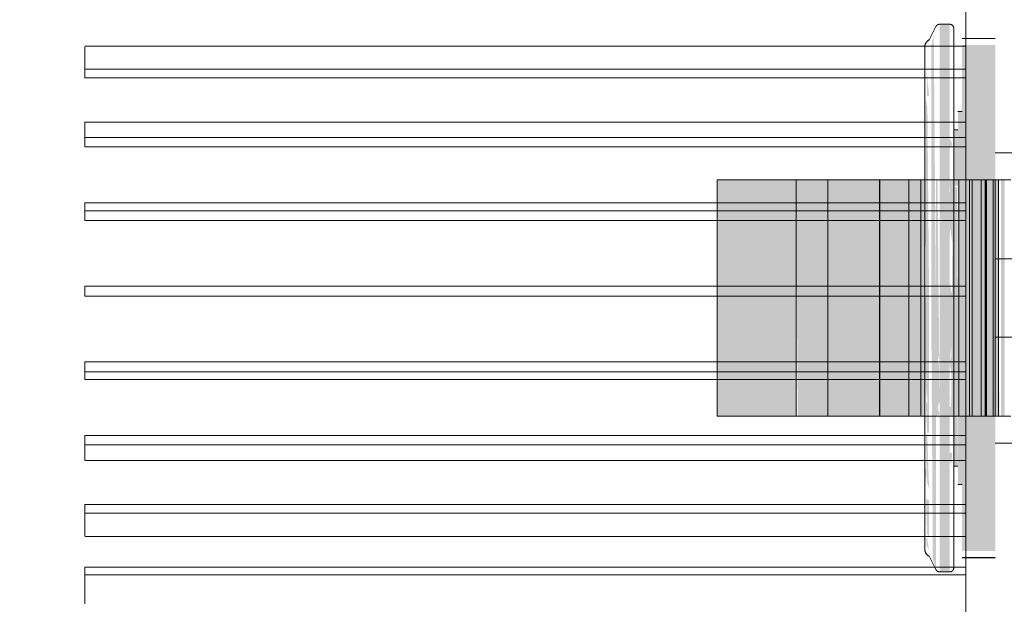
# Model space of a CAD drawing. Header units: metres. Extents: x -54598 to 1827199, y -329446 to -256744.
# Tile 107 of 256: x 27542 to 28016, y -269797 to -269515. Entities that reach past the tile are written whole.
import ezdxf
from ezdxf import colors
from ezdxf.entities.mleader import LeaderData, LeaderLine
from ezdxf.math import Vec2, Vec3

# ---------------------------------------------------------------- set-up
doc = ezdxf.new("R2010")
doc.units = ezdxf.units.M
for name, color, linetype, lineweight in [('M-EQPM', 7, 'Continuous', 20), ('P-PIPE', 7, 'Continuous', 20), ('ТС_труБы', 5, 'Continuous', 60)]:
    doc.layers.add(name, color=color, linetype=linetype, lineweight=lineweight)
doc.styles.add('ISO_1.0', font='isocpeur.ttf')

# ---------------------------------------------------------------- blocks, each defined once
blk = doc.blocks.new('Tecofi_VPI4448-02_Затвор дисковый поворотный с ручкой - Затвор дисковый поворотный_VPI 4448-02-669455-В_Этаж 01_Сводный')
at = {"layer": 'P-PIPE', "color": 1}
for p, q in [((-944.36, 27833.6), (-946.77, 27833.6)), ((-947.65, 27833.05), (-948.81, 27830.81)), ((-948.81, 27830.81), (-949.31, 27829.84)), ((-933.36, 27830.18), (-941.36, 27830.18)), ((-941.36, 27812.53), (-942.36, 27812.53)), ((-942.36, 27808.14), (-943.36, 27808.14)), ((-923.36, 27802.58), (-933.36, 27802.58)), ((-1000.36, 27796.08), (-981.36, 27796.08)), ((-997.36, 27796.08), (-1000.36, 27796.08)), ((-1000.36, 27739.08), (-1000.36, 27796.08)), ((-981.36, 27796.08), (-982.36, 27796.08)), ((-981.36, 27796.08), (-981.36, 27739.08)), ((-981.36, 27796.08), (-978.51, 27796.08)), ((-973.72, 27796.08), (-981.36, 27796.08)), ((-981.36, 27739.08), (-981.36, 27796.08)), ((-978.51, 27796.08), (-955.1, 27796.08)), ((-973.72, 27739.08), (-973.72, 27796.08)), ((-962.96, 27796.08), (-964.19, 27796.08)), ((-961.26, 27796.08), (-961.17, 27796.08)), ((-961.26, 27739.08), (-961.26, 27796.08)), ((-961.24, 27739.08), (-961.24, 27796.08)), ((-961.17, 27796.08), (-951.28, 27796.08)), ((-961.17, 27739.08), (-961.17, 27796.08)), ((-955.1, 27796.08), (-950.36, 27796.08)), ((-954.2, 27739.08), (-954.2, 27796.08)), ((-951.28, 27796.08), (-939.61, 27796.08)), ((-951.28, 27739.08), (-951.28, 27796.08)), ((-950.36, 27739.08), (-950.36, 27796.08)), ((-950.36, 27796.08), (-933.36, 27796.08)), ((-950.36, 27739.08), (-950.36, 27796.08)), ((-942.15, 27796.08), (-942.15, 27739.08)), ((-939.61, 27796.08), (-939.86, 27796.08)), ((-939.86, 27796.08), (-937.95, 27796.08)), ((-939.6, 27739.08), (-939.6, 27796.08)), ((-938.97, 27796.08), (-938.97, 27739.08)), ((-937.95, 27796.08), (-937.5, 27796.08)), ((-937.5, 27796.08), (-936.76, 27796.08)), ((-934.97, 27796.08), (-937.15, 27796.08)), ((-936.76, 27796.08), (-936.97, 27796.08)), ((-936.97, 27796.08), (-935.17, 27796.08)), ((-936.75, 27739.08), (-936.75, 27796.08)), ((-935.49, 27796.08), (-936.17, 27796.08)), ((-935.79, 27796.08), (-935.79, 27739.08)), ((-935.55, 27796.08), (-935.49, 27796.08)), ((-935.55, 27739.08), (-935.55, 27796.08)), ((-935.49, 27739.08), (-935.49, 27796.08)), ((-935.17, 27796.08), (-934.76, 27796.08)), ((-934.76, 27796.08), (-933.91, 27796.08)), ((-933.91, 27796.08), (-934.09, 27796.08)), ((-934.09, 27796.08), (-932.39, 27796.08)), ((-933.9, 27739.08), (-933.9, 27796.08)), ((-933.36, 27739.08), (-933.36, 27796.08)), ((-932.61, 27796.08), (-932.61, 27739.08)), ((-932.39, 27796.08), (-932.02, 27796.08)), ((-932.02, 27796.08), (-931.05, 27796.08)), ((-931.05, 27796.08), (-931.2, 27796.08)), ((-931.2, 27796.08), (-929.62, 27796.08)), ((-818.95, 27777.03), (-933.36, 27777.03)), ((-949.31, 27767.58), (-949.31, 27767.58)), ((-949.31, 27767.58), (-949.31, 27767.58)), ((-943.36, 27767.58), (-943.36, 27767.58)), ((-943.36, 27767.58), (-943.36, 27767.58)), ((-942.36, 27767.58), (-942.36, 27767.58)), ((-942.36, 27767.58), (-942.36, 27767.58)), ((-942.36, 27767.58), (-942.36, 27767.58)), ((-942.36, 27767.58), (-942.36, 27767.58)), ((-941.36, 27767.58), (-941.36, 27767.58)), ((-941.36, 27767.58), (-941.36, 27767.58)), ((-941.36, 27767.58), (-941.36, 27767.58)), ((-941.36, 27767.58), (-941.36, 27767.58)), ((-933.36, 27767.58), (-933.36, 27767.58)), ((-933.36, 27767.58), (-933.36, 27767.58)), ((-933.36, 27767.58), (-933.36, 27767.58)), ((-933.36, 27767.58), (-933.36, 27767.58)), ((-933.36, 27767.58), (-933.36, 27767.58)), ((-933.36, 27767.58), (-933.36, 27767.58)), ((-933.36, 27758.13), (-818.95, 27758.13)), ((-1000.36, 27739.08), (-997.36, 27739.08)), ((-981.36, 27739.08), (-1000.36, 27739.08)), ((-982.36, 27739.08), (-981.36, 27739.08)), ((-981.36, 27739.08), (-973.72, 27739.08)), ((-978.51, 27739.08), (-981.36, 27739.08)), ((-955.1, 27739.08), (-978.51, 27739.08)), ((-964.19, 27739.08), (-962.96, 27739.08)), ((-961.17, 27739.08), (-961.26, 27739.08)), ((-951.28, 27739.08), (-961.17, 27739.08)), ((-950.36, 27739.08), (-955.1, 27739.08)), ((-939.61, 27739.08), (-951.28, 27739.08)), ((-933.36, 27739.08), (-950.36, 27739.08)), ((-937.95, 27739.08), (-939.86, 27739.08)), ((-939.86, 27739.08), (-939.61, 27739.08)), ((-937.5, 27739.08), (-937.95, 27739.08)), ((-936.76, 27739.08), (-937.5, 27739.08)), ((-937.15, 27739.08), (-934.97, 27739.08)), ((-935.17, 27739.08), (-936.97, 27739.08)), ((-936.97, 27739.08), (-936.76, 27739.08)), ((-936.17, 27739.08), (-935.49, 27739.08)), ((-935.49, 27739.08), (-935.55, 27739.08)), ((-934.76, 27739.08), (-935.17, 27739.08)), ((-933.91, 27739.08), (-934.76, 27739.08)), ((-932.39, 27739.08), (-934.09, 27739.08)), ((-934.09, 27739.08), (-933.91, 27739.08)), ((-932.02, 27739.08), (-932.39, 27739.08)), ((-931.05, 27739.08), (-932.02, 27739.08)), ((-929.62, 27739.08), (-931.2, 27739.08)), ((-931.2, 27739.08), (-931.05, 27739.08)), ((-933.36, 27732.58), (-923.36, 27732.58)), ((-943.36, 27727.02), (-942.36, 27727.02)), ((-942.36, 27722.63), (-941.36, 27722.63)), ((-949.31, 27705.32), (-948.81, 27704.35)), ((-948.81, 27704.35), (-947.65, 27702.1)), ((-941.36, 27704.98), (-933.36, 27704.98)), ((-946.77, 27701.56), (-944.36, 27701.56))]:
    blk.add_line(p, q, dxfattribs=at)
at = {"layer": 'P-PIPE', "color": 1, "flags": 128}
for points in [[(-947.65, 27833.05), (-947.64, 27833.09), (-947.62, 27833.12), (-947.59, 27833.16), (-947.57, 27833.19), (-947.55, 27833.22), (-947.52, 27833.25), (-947.49, 27833.28), (-947.47, 27833.31), (-947.44, 27833.34), (-947.41, 27833.36), (-947.38, 27833.39), (-947.34, 27833.41), (-947.31, 27833.44), (-947.28, 27833.46), (-947.24, 27833.48), (-947.21, 27833.49), (-947.17, 27833.51), (-947.13, 27833.53), (-947.09, 27833.54), (-947.06, 27833.55), (-947.02, 27833.56), (-946.98, 27833.57), (-946.94, 27833.58), (-946.9, 27833.59), (-946.86, 27833.59), (-946.82, 27833.6), (-946.78, 27833.6), (-946.77, 27833.6)], [(-944.36, 27833.6), (-944.32, 27833.6), (-944.28, 27833.59), (-944.24, 27833.59), (-944.2, 27833.58), (-944.16, 27833.58), (-944.12, 27833.57), (-944.08, 27833.56), (-944.04, 27833.55), (-944.01, 27833.53), (-943.97, 27833.52), (-943.93, 27833.5), (-943.9, 27833.48), (-943.86, 27833.46), (-943.83, 27833.44), (-943.79, 27833.42), (-943.76, 27833.4), (-943.73, 27833.37), (-943.7, 27833.35), (-943.67, 27833.32), (-943.64, 27833.29), (-943.61, 27833.26), (-943.59, 27833.23), (-943.56, 27833.2), (-943.54, 27833.17), (-943.52, 27833.14), (-943.5, 27833.1), (-943.48, 27833.07), (-943.46, 27833.03), (-943.44, 27833), (-943.43, 27832.96), (-943.41, 27832.92), (-943.4, 27832.88), (-943.39, 27832.84), (-943.38, 27832.81), (-943.37, 27832.77), (-943.37, 27832.73), (-943.36, 27832.69), (-943.36, 27832.65), (-943.36, 27832.61), (-943.36, 27832.6)], [(-943.36, 27767.58), (-943.36, 27770.18), (-943.36, 27772.77), (-943.36, 27775.36), (-943.36, 27777.94), (-943.36, 27780.5), (-943.36, 27783.03), (-943.36, 27785.55), (-943.36, 27788.03), (-943.36, 27790.48), (-943.36, 27792.9), (-943.36, 27795.27), (-943.36, 27797.6), (-943.36, 27799.88), (-943.36, 27802.12), (-943.36, 27804.29), (-943.36, 27806.41), (-943.36, 27808.46), (-943.36, 27810.45), (-943.36, 27812.37), (-943.36, 27814.22), (-943.36, 27815.99), (-943.36, 27817.69), (-943.36, 27819.31), (-943.36, 27820.84), (-943.36, 27822.29), (-943.36, 27823.65), (-943.36, 27824.92), (-943.36, 27826.1), (-943.36, 27827.19), (-943.36, 27828.18), (-943.36, 27829.07), (-943.36, 27829.87), (-943.36, 27830.56), (-943.36, 27831.16), (-943.36, 27831.65), (-943.36, 27832.04), (-943.36, 27832.33), (-943.36, 27832.51), (-943.36, 27832.59), (-943.36, 27832.6)], [(-943.36, 27832.6), (-943.36, 27832.54), (-943.36, 27832.39), (-943.36, 27832.13), (-943.36, 27831.77), (-943.36, 27831.3), (-943.36, 27830.73), (-943.36, 27830.06), (-943.36, 27829.3), (-943.36, 27828.43), (-943.36, 27827.46), (-943.36, 27826.4), (-943.36, 27825.25), (-943.36, 27824), (-943.36, 27822.67), (-943.36, 27821.24), (-943.36, 27819.73), (-943.36, 27818.13), (-943.36, 27816.46), (-943.36, 27814.71), (-943.36, 27812.88), (-943.36, 27810.98), (-943.36, 27809), (-943.36, 27806.97), (-943.36, 27804.87), (-943.36, 27802.71), (-943.36, 27800.49), (-943.36, 27798.22), (-943.36, 27795.91), (-943.36, 27793.54), (-943.36, 27791.14), (-943.36, 27788.7), (-943.36, 27786.22), (-943.36, 27783.71), (-943.36, 27781.18), (-943.36, 27778.63), (-943.36, 27776.06), (-943.36, 27773.47), (-943.36, 27770.88), (-943.36, 27768.28), (-943.36, 27767.58)], [(-950.36, 27828.08), (-950.36, 27828.16), (-950.35, 27828.24), (-950.34, 27828.32), (-950.33, 27828.4), (-950.32, 27828.48), (-950.3, 27828.55), (-950.28, 27828.63), (-950.26, 27828.71), (-950.23, 27828.78), (-950.2, 27828.86), (-950.17, 27828.93), (-950.13, 27829), (-950.09, 27829.07), (-950.05, 27829.14), (-950.01, 27829.21), (-949.96, 27829.27), (-949.91, 27829.34), (-949.86, 27829.4), (-949.81, 27829.46), (-949.75, 27829.51), (-949.69, 27829.57), (-949.63, 27829.62), (-949.57, 27829.67), (-949.5, 27829.72), (-949.44, 27829.76), (-949.37, 27829.8), (-949.31, 27829.84)], [(-950.36, 27767.58), (-950.36, 27770), (-950.36, 27772.41), (-950.36, 27774.82), (-950.36, 27777.22), (-950.36, 27779.6), (-950.36, 27781.96), (-950.36, 27784.3), (-950.36, 27786.61), (-950.36, 27788.89), (-950.36, 27791.14), (-950.36, 27793.35), (-950.36, 27795.52), (-950.36, 27797.64), (-950.36, 27799.72), (-950.36, 27801.74), (-950.36, 27803.71), (-950.36, 27805.62), (-950.36, 27807.47), (-950.36, 27809.26), (-950.36, 27810.98), (-950.36, 27812.63), (-950.36, 27814.21), (-950.36, 27815.71), (-950.36, 27817.14), (-950.36, 27818.49), (-950.36, 27819.75), (-950.36, 27820.94), (-950.36, 27822.03), (-950.36, 27823.05), (-950.36, 27823.97), (-950.36, 27824.8), (-950.36, 27825.54), (-950.36, 27826.19), (-950.36, 27826.74), (-950.36, 27827.2), (-950.36, 27827.56), (-950.36, 27827.83), (-950.36, 27828), (-950.36, 27828.07), (-950.36, 27828.08)], [(-950.36, 27828.08), (-950.36, 27828.03), (-950.36, 27827.88), (-950.36, 27827.64), (-950.36, 27827.31), (-950.36, 27826.87), (-950.36, 27826.34), (-950.36, 27825.72), (-950.36, 27825.01), (-950.36, 27824.2), (-950.36, 27823.3), (-950.36, 27822.32), (-950.36, 27821.24), (-950.36, 27820.08), (-950.36, 27818.84), (-950.36, 27817.51), (-950.36, 27816.11), (-950.36, 27814.62), (-950.36, 27813.06), (-950.36, 27811.43), (-950.36, 27809.73), (-950.36, 27807.96), (-950.36, 27806.13), (-950.36, 27804.23), (-950.36, 27802.28), (-950.36, 27800.27), (-950.36, 27798.2), (-950.36, 27796.09), (-950.36, 27793.94), (-950.36, 27791.74), (-950.36, 27789.5), (-950.36, 27787.23), (-950.36, 27784.92), (-950.36, 27782.59), (-950.36, 27780.24), (-950.36, 27777.86), (-950.36, 27775.47), (-950.36, 27773.06), (-950.36, 27770.65), (-950.36, 27768.23), (-950.36, 27767.58)], [(-950.36, 27767.58), (-950.36, 27765.16), (-950.36, 27762.74), (-950.36, 27760.34), (-950.36, 27757.94), (-950.36, 27755.56), (-950.36, 27753.2), (-950.36, 27750.86), (-950.36, 27748.55), (-950.36, 27746.27), (-950.36, 27744.02), (-950.36, 27741.81), (-950.36, 27739.64), (-950.36, 27737.52), (-950.36, 27735.44), (-950.36, 27733.42), (-950.36, 27731.45), (-950.36, 27729.54), (-950.36, 27727.69), (-950.36, 27725.9), (-950.36, 27724.18), (-950.36, 27722.53), (-950.36, 27720.95), (-950.36, 27719.44), (-950.36, 27718.02), (-950.36, 27716.67), (-950.36, 27715.4), (-950.36, 27714.22), (-950.36, 27713.12), (-950.36, 27712.11), (-950.36, 27711.19), (-950.36, 27710.36), (-950.36, 27709.62), (-950.36, 27708.97), (-950.36, 27708.42), (-950.36, 27707.96), (-950.36, 27707.6), (-950.36, 27707.33), (-950.36, 27707.16), (-950.36, 27707.08), (-950.36, 27707.08)], [(-950.36, 27707.08), (-950.36, 27707.13), (-950.36, 27707.27), (-950.36, 27707.51), (-950.36, 27707.85), (-950.36, 27708.28), (-950.36, 27708.81), (-950.36, 27709.43), (-950.36, 27710.15), (-950.36, 27710.96), (-950.36, 27711.85), (-950.36, 27712.84), (-950.36, 27713.92), (-950.36, 27715.08), (-950.36, 27716.32), (-950.36, 27717.65), (-950.36, 27719.05), (-950.36, 27720.54), (-950.36, 27722.09), (-950.36, 27723.73), (-950.36, 27725.43), (-950.36, 27727.2), (-950.36, 27729.03), (-950.36, 27730.93), (-950.36, 27732.88), (-950.36, 27734.89), (-950.36, 27736.95), (-950.36, 27739.06), (-950.36, 27741.22), (-950.36, 27743.42), (-950.36, 27745.66), (-950.36, 27747.93), (-950.36, 27750.23), (-950.36, 27752.56), (-950.36, 27754.92), (-950.36, 27757.3), (-950.36, 27759.69), (-950.36, 27762.09), (-950.36, 27764.51), (-950.36, 27766.93), (-950.36, 27767.58)], [(-943.36, 27767.58), (-943.36, 27764.98), (-943.36, 27762.38), (-943.36, 27759.79), (-943.36, 27757.22), (-943.36, 27754.66), (-943.36, 27752.12), (-943.36, 27749.61), (-943.36, 27747.13), (-943.36, 27744.67), (-943.36, 27742.26), (-943.36, 27739.88), (-943.36, 27737.55), (-943.36, 27735.27), (-943.36, 27733.04), (-943.36, 27730.87), (-943.36, 27728.75), (-943.36, 27726.7), (-943.36, 27724.71), (-943.36, 27722.79), (-943.36, 27720.94), (-943.36, 27719.16), (-943.36, 27717.47), (-943.36, 27715.85), (-943.36, 27714.32), (-943.36, 27712.87), (-943.36, 27711.51), (-943.36, 27710.24), (-943.36, 27709.06), (-943.36, 27707.97), (-943.36, 27706.98), (-943.36, 27706.09), (-943.36, 27705.29), (-943.36, 27704.59), (-943.36, 27704), (-943.36, 27703.51), (-943.36, 27703.12), (-943.36, 27702.83), (-943.36, 27702.64), (-943.36, 27702.56), (-943.36, 27702.56)], [(-943.36, 27702.56), (-943.36, 27702.61), (-943.36, 27702.77), (-943.36, 27703.03), (-943.36, 27703.39), (-943.36, 27703.86), (-943.36, 27704.42), (-943.36, 27705.09), (-943.36, 27705.86), (-943.36, 27706.73), (-943.36, 27707.69), (-943.36, 27708.75), (-943.36, 27709.91), (-943.36, 27711.15), (-943.36, 27712.49), (-943.36, 27713.92), (-943.36, 27715.43), (-943.36, 27717.02), (-943.36, 27718.7), (-943.36, 27720.45), (-943.36, 27722.28), (-943.36, 27724.18), (-943.36, 27726.15), (-943.36, 27728.19), (-943.36, 27730.29), (-943.36, 27732.45), (-943.36, 27734.66), (-943.36, 27736.93), (-943.36, 27739.25), (-943.36, 27741.61), (-943.36, 27744.02), (-943.36, 27746.46), (-943.36, 27748.94), (-943.36, 27751.44), (-943.36, 27753.97), (-943.36, 27756.53), (-943.36, 27759.1), (-943.36, 27761.68), (-943.36, 27764.28), (-943.36, 27766.88), (-943.36, 27767.58)], [(-949.31, 27705.32), (-949.38, 27705.36), (-949.44, 27705.4), (-949.51, 27705.44), (-949.57, 27705.49), (-949.64, 27705.54), (-949.7, 27705.59), (-949.76, 27705.65), (-949.81, 27705.71), (-949.87, 27705.76), (-949.92, 27705.83), (-949.97, 27705.89), (-950.01, 27705.95), (-950.06, 27706.02), (-950.1, 27706.09), (-950.13, 27706.16), (-950.17, 27706.23), (-950.2, 27706.31), (-950.23, 27706.38), (-950.26, 27706.46), (-950.28, 27706.53), (-950.3, 27706.61), (-950.32, 27706.69), (-950.33, 27706.77), (-950.34, 27706.85), (-950.35, 27706.93), (-950.36, 27707.01), (-950.36, 27707.08)], [(-946.77, 27701.56), (-946.81, 27701.56), (-946.84, 27701.56), (-946.88, 27701.57), (-946.92, 27701.57), (-946.96, 27701.58), (-947, 27701.59), (-947.04, 27701.6), (-947.08, 27701.61), (-947.12, 27701.62), (-947.15, 27701.64), (-947.19, 27701.66), (-947.23, 27701.67), (-947.26, 27701.69), (-947.3, 27701.71), (-947.33, 27701.73), (-947.36, 27701.76), (-947.39, 27701.78), (-947.42, 27701.81), (-947.45, 27701.84), (-947.48, 27701.86), (-947.51, 27701.89), (-947.54, 27701.92), (-947.56, 27701.95), (-947.58, 27701.99), (-947.61, 27702.02), (-947.63, 27702.05), (-947.65, 27702.09), (-947.65, 27702.1)], [(-943.36, 27702.56), (-943.36, 27702.52), (-943.36, 27702.48), (-943.36, 27702.44), (-943.37, 27702.4), (-943.38, 27702.36), (-943.39, 27702.32), (-943.4, 27702.28), (-943.41, 27702.25), (-943.42, 27702.21), (-943.44, 27702.17), (-943.45, 27702.13), (-943.47, 27702.1), (-943.49, 27702.06), (-943.51, 27702.03), (-943.53, 27702), (-943.56, 27701.96), (-943.58, 27701.93), (-943.61, 27701.9), (-943.63, 27701.87), (-943.66, 27701.84), (-943.69, 27701.82), (-943.72, 27701.79), (-943.75, 27701.76), (-943.78, 27701.74), (-943.82, 27701.72), (-943.85, 27701.7), (-943.89, 27701.68), (-943.92, 27701.66), (-943.96, 27701.64), (-944, 27701.63), (-944.03, 27701.61), (-944.07, 27701.6), (-944.11, 27701.59), (-944.15, 27701.58), (-944.19, 27701.57), (-944.23, 27701.57), (-944.27, 27701.56), (-944.31, 27701.56), (-944.35, 27701.56), (-944.36, 27701.56)]]:
    blk.add_lwpolyline(points, dxfattribs=at)
blk = doc.blocks.new('ìáß_ß_Stratos_GIGA_Wilo - Stratos GIGA 100_3-33_22-669461-В_Этаж 01_Сводный')
at = {"layer": 'M-EQPM', "color": 1}
for p, q in [((-940.46, 27639.23), (-940.46, 27899.23)), ((-940.46, 27899.23), (-940.46, 27639.23)), ((-940.46, 27828.33), (-1152.77, 27828.33)), ((-940.46, 27828.33), (-1152.77, 27828.33)), ((-1152.77, 27826.09), (-1152.77, 27828.17)), ((-1152.77, 27822.77), (-1152.77, 27828.17)), ((-1152.77, 27828.17), (-1152.77, 27826.09)), ((-940.46, 27828.17), (-940.46, 27826.09)), ((-940.46, 27826.09), (-940.46, 27828.17)), ((-940.46, 27828.17), (-940.46, 27822.77)), ((-1152.77, 27820.69), (-1152.77, 27826.09)), ((-940.46, 27826.09), (-940.46, 27820.69)), ((-1152.77, 27822.77), (-940.46, 27822.77)), ((-1152.77, 27820.69), (-1152.77, 27822.77)), ((-1152.77, 27822.77), (-940.46, 27822.77)), ((-940.46, 27822.77), (-940.46, 27820.69)), ((-1152.77, 27820.69), (-940.46, 27820.69)), ((-1152.77, 27820.69), (-940.46, 27820.69)), ((-940.46, 27810.03), (-1152.77, 27810.03)), ((-940.46, 27810.03), (-1152.77, 27810.03)), ((-1152.77, 27807.71), (-1152.77, 27809.96)), ((-1152.77, 27806.27), (-1152.77, 27809.96)), ((-1152.77, 27809.96), (-1152.77, 27807.71)), ((-940.46, 27809.96), (-940.46, 27807.71)), ((-940.46, 27807.71), (-940.46, 27809.96)), ((-940.46, 27809.96), (-940.46, 27806.27)), ((-1152.77, 27804.01), (-1152.77, 27807.71)), ((-940.46, 27807.71), (-940.46, 27804.01)), ((-1152.77, 27806.27), (-940.46, 27806.27)), ((-1152.77, 27804.01), (-1152.77, 27806.27)), ((-1152.77, 27806.27), (-940.46, 27806.27)), ((-940.46, 27806.27), (-940.46, 27804.01)), ((-1152.77, 27804.01), (-940.46, 27804.01)), ((-1152.77, 27804.01), (-940.46, 27804.01)), ((-940.46, 27790.54), (-1152.77, 27790.54)), ((-940.46, 27790.54), (-1152.77, 27790.54)), ((-1152.77, 27788.16), (-1152.77, 27790.52)), ((-1152.77, 27788.64), (-1152.77, 27790.52)), ((-1152.77, 27790.52), (-1152.77, 27788.16)), ((-1152.77, 27788.64), (-940.46, 27788.64)), ((-1152.77, 27786.28), (-1152.77, 27788.64)), ((-1152.77, 27788.64), (-940.46, 27788.64)), ((-940.46, 27790.52), (-940.46, 27788.16)), ((-940.46, 27788.16), (-940.46, 27790.52)), ((-940.46, 27790.52), (-940.46, 27788.64)), ((-940.46, 27788.64), (-940.46, 27786.28)), ((-1152.77, 27786.28), (-1152.77, 27788.16)), ((-1152.77, 27786.28), (-940.46, 27786.28)), ((-1152.77, 27786.28), (-940.46, 27786.28)), ((-940.46, 27788.16), (-940.46, 27786.28)), ((-940.46, 27770.43), (-1152.77, 27770.43)), ((-1152.77, 27768.03), (-1152.77, 27770.43)), ((-1152.77, 27770.43), (-940.46, 27770.43)), ((-1152.77, 27768.03), (-1152.77, 27770.43)), ((-1152.77, 27770.43), (-1152.77, 27768.03)), ((-1152.77, 27770.43), (-940.46, 27770.43)), ((-1152.77, 27769.23), (-1152.77, 27769.23)), ((-1152.77, 27769.23), (-1152.77, 27769.23)), ((-1152.77, 27769.23), (-1152.77, 27769.23)), ((-1152.77, 27769.23), (-1152.77, 27769.23)), ((-940.46, 27770.43), (-940.46, 27768.03)), ((-940.46, 27768.03), (-940.46, 27770.43)), ((-940.46, 27770.43), (-940.46, 27768.03)), ((-940.46, 27769.23), (-940.46, 27769.23)), ((-940.46, 27769.23), (-940.46, 27769.23)), ((-1152.77, 27768.03), (-940.46, 27768.03)), ((-1152.77, 27768.03), (-940.46, 27768.03)), ((-1152.77, 27768.03), (-940.46, 27768.03)), ((-1152.77, 27750.3), (-1152.77, 27752.18)), ((-1152.77, 27752.18), (-940.46, 27752.18)), ((-1152.77, 27749.81), (-1152.77, 27752.18)), ((-1152.77, 27752.18), (-940.46, 27752.18)), ((-1152.77, 27747.94), (-1152.77, 27750.3)), ((-1152.77, 27750.3), (-1152.77, 27747.94)), ((-940.46, 27752.18), (-940.46, 27750.3)), ((-940.46, 27752.18), (-940.46, 27749.81)), ((-940.46, 27750.3), (-940.46, 27747.94)), ((-940.46, 27747.94), (-940.46, 27750.3)), ((-1152.77, 27749.81), (-940.46, 27749.81)), ((-1152.77, 27747.94), (-1152.77, 27749.81)), ((-1152.77, 27749.81), (-940.46, 27749.81)), ((-1152.77, 27747.92), (-940.46, 27747.92)), ((-1152.77, 27747.92), (-940.46, 27747.92)), ((-940.46, 27749.81), (-940.46, 27747.94)), ((-1152.77, 27730.75), (-1152.77, 27734.44)), ((-1152.77, 27734.44), (-940.46, 27734.44)), ((-1152.77, 27732.19), (-1152.77, 27734.44)), ((-1152.77, 27734.44), (-940.46, 27734.44)), ((-940.46, 27734.44), (-940.46, 27730.75)), ((-940.46, 27734.44), (-940.46, 27732.19)), ((-1152.77, 27732.19), (-940.46, 27732.19)), ((-1152.77, 27728.5), (-1152.77, 27732.19)), ((-1152.77, 27732.19), (-940.46, 27732.19)), ((-940.46, 27732.19), (-940.46, 27728.5)), ((-1152.77, 27728.5), (-1152.77, 27730.75)), ((-1152.77, 27730.75), (-1152.77, 27728.5)), ((-940.46, 27730.75), (-940.46, 27728.5)), ((-940.46, 27728.5), (-940.46, 27730.75)), ((-1152.77, 27728.42), (-940.46, 27728.42)), ((-1152.77, 27728.42), (-940.46, 27728.42)), ((-1152.77, 27712.37), (-1152.77, 27717.77)), ((-1152.77, 27717.77), (-940.46, 27717.77)), ((-1152.77, 27715.69), (-1152.77, 27717.77)), ((-1152.77, 27717.77), (-940.46, 27717.77)), ((-940.46, 27717.77), (-940.46, 27712.37)), ((-940.46, 27717.77), (-940.46, 27715.69)), ((-1152.77, 27715.69), (-940.46, 27715.69)), ((-1152.77, 27710.29), (-1152.77, 27715.69)), ((-1152.77, 27715.69), (-940.46, 27715.69)), ((-940.46, 27715.69), (-940.46, 27710.29)), ((-1152.77, 27710.29), (-1152.77, 27712.37)), ((-1152.77, 27712.37), (-1152.77, 27710.29)), ((-940.46, 27712.37), (-940.46, 27710.29)), ((-940.46, 27710.29), (-940.46, 27712.37)), ((-1152.77, 27710.13), (-940.46, 27710.13)), ((-1152.77, 27710.13), (-940.46, 27710.13)), ((-1152.77, 27695.71), (-1152.77, 27702.66)), ((-1152.77, 27702.66), (-940.46, 27702.66)), ((-1152.77, 27700.82), (-1152.77, 27702.66)), ((-1152.77, 27702.66), (-940.46, 27702.66)), ((-1152.77, 27700.82), (-940.46, 27700.82)), ((-1152.77, 27693.87), (-1152.77, 27700.82)), ((-1152.77, 27700.82), (-940.46, 27700.82)), ((-940.46, 27702.66), (-940.46, 27695.71)), ((-940.46, 27702.66), (-940.46, 27700.82)), ((-940.46, 27700.82), (-940.46, 27693.87)), ((-1152.77, 27693.87), (-1152.77, 27695.71)), ((-1152.77, 27695.71), (-1152.77, 27693.87)), ((-940.46, 27695.71), (-940.46, 27693.87)), ((-940.46, 27693.87), (-940.46, 27695.71))]:
    blk.add_line(p, q, dxfattribs=at)
blk = doc.blocks.new('Tecofi_VPI4448-02_Затвор дисковый поворотный с ручкой - Затвор дисковый поворотный_VPI 4448-02-V15-В_Этаж 01_Сводный')
at = {"layer": 'P-PIPE'}
for points in [[(-947.73, 26970.18), (-945.32, 26970.18), (-945.32, 27036.19), (-947.73, 27036.19), (-947.73, 26973.09)], [(-948.62, 26970.18), (-949.15, 27033.87), (-949.77, 27030.88), (-949.77, 26970.18)], [(-934.32, 26970.18), (-934.32, 27031.2), (-942.32, 27031.2), (-942.32, 26970.18)], [(-943.32, 26970.18), (-942.32, 26970.18), (-942.32, 27015.13), (-943.32, 27015.13), (-943.32, 26971.87)], [(-982.32, 26941.68), (-982.32, 26998.68), (-1001.32, 26998.68), (-1001.32, 26941.68)], [(-980.22, 26941.68), (-979.48, 26941.68), (-979.48, 26998.68), (-982.32, 26998.68), (-981.94, 26941.68), (-980.91, 26941.68)], [(-956.06, 26941.68), (-956.06, 26998.68), (-979.48, 26998.68), (-979.48, 26941.68)], [(-956.06, 26941.68), (-951.32, 26941.68), (-951.48, 26998.68), (-956.06, 26998.68), (-956.06, 26986.98)], [(-933.67, 26941.68), (-933.35, 26941.68), (-933.67, 26998.68), (-934.32, 26998.68), (-934.32, 26941.68)], [(-932.02, 26941.68), (-932.02, 26998.68), (-932.98, 26998.68), (-932.98, 26941.68)], [(-948.62, 26904.7), (-948.62, 26970.18), (-949.77, 26970.18), (-949.37, 26907.19)], [(-947.73, 26904.16), (-945.32, 26904.16), (-945.32, 26970.18), (-947.73, 26970.18), (-947.73, 26906.67)], [(-942.32, 26925.22), (-942.32, 26970.18), (-943.32, 26970.18), (-943.32, 26925.22)], [(-934.32, 26909.15), (-934.32, 26970.18), (-942.32, 26970.18), (-942.32, 26909.15)], [(-933.17, 26941.68), (-932.98, 26941.68), (-933.35, 26941.68)]]:
    blk.add_hatch(color=37, dxfattribs=at).paths.add_polyline_path(points)
h = blk.add_hatch(color=37, dxfattribs=at)
h.paths.add_polyline_path([(-950.27, 27018.85), (-950.84, 27024.97), (-950.75, 27018.92)])
h.paths.add_polyline_path([(-950.27, 26970.18), (-950.67, 27016.24), (-951.11, 27018.19), (-951.04, 26982.48), (-951.04, 26970.18)])
h = blk.add_hatch(color=37, dxfattribs=at)
h.paths.add_polyline_path([(-943.32, 26970.18), (-943.45, 26996.91), (-944.32, 26996.91), (-944.32, 26970.18)])
h.paths.add_polyline_path([(-943.32, 26998.68), (-943.32, 27010.74), (-944.32, 27010.42), (-944.21, 26998.68)])
h = blk.add_hatch(color=37, dxfattribs=at)
h.paths.add_polyline_path([(-945.32, 26985.77), (-944.94, 26987.18), (-944.87, 26996.88), (-945.32, 26995.44), (-945.32, 26986.98)])
h.paths.add_polyline_path([(-944.87, 26970.18), (-944.61, 26970.18), (-945.32, 26974.07), (-945.32, 26970.18)])
h.paths.add_polyline_path([(-945.32, 27006.15), (-944.67, 27007.26), (-945.32, 27008.83), (-945.32, 27007.26)])
h = blk.add_hatch(color=37, dxfattribs=at)
h.paths.add_polyline_path([(-947.73, 26954.39), (-948.22, 26954.52), (-947.95, 26956.46)])
h.paths.add_polyline_path([(-948.62, 26941.68), (-947.73, 26942.23), (-948.24, 26943.87), (-947.73, 26945.12), (-948.24, 26998.68), (-948.62, 26998.68), (-948.62, 26942.74)])
h.paths.add_polyline_path([(-951.32, 26941.68), (-951.2, 26941.68), (-951.32, 26942.74)])
h.paths.add_polyline_path([(-943.32, 26941.68), (-943.32, 26943.44), (-944.32, 26943.44), (-944.32, 26996.91), (-943.32, 26997.34), (-943.32, 26998.68), (-945.32, 26998.68), (-944.94, 26985.12), (-944.68, 26983.76), (-944.93, 26956.29), (-945.32, 26954.58), (-944.89, 26951.81), (-944.97, 26944.11), (-945.32, 26943.85), (-945.32, 26941.68)])
h.paths.add_polyline_path([(-951.04, 26982.48), (-950.96, 26993.67), (-951.03, 26998.68), (-951.32, 26998.68), (-951.15, 26982.81)])
h = blk.add_hatch(color=37, dxfattribs=at)
h.paths.add_polyline_path([(-950.27, 26912.48), (-950.27, 26921.5), (-951.03, 26921.68), (-950.75, 26913.32)])
h.paths.add_polyline_path([(-950.27, 26909.48), (-950.75, 26912.26), (-951.01, 26912.14), (-950.86, 26910.34)])
h.paths.add_polyline_path([(-950.93, 26928.76), (-951.24, 26929.62), (-951.06, 26924.71)])
h.paths.add_polyline_path([(-950.27, 26924.21), (-950.73, 26937.67), (-951.06, 26936.99), (-950.83, 26926.91), (-950.78, 26925.83)])
h.paths.add_polyline_path([(-950.73, 26937.67), (-950.27, 26937.75), (-950.27, 26970.18), (-951.32, 26970.18), (-951.06, 26945.57), (-950.89, 26940.09)])
h.paths.add_polyline_path([(-951.32, 26943.93), (-951.17, 26947.7), (-951.32, 26948.36)])
h.paths.add_polyline_path([(-950.71, 26944.57), (-951.06, 26945.57), (-950.78, 26948.36)])
h = blk.add_hatch(color=37, dxfattribs=at)
h.paths.add_polyline_path([(-944.95, 26929.67), (-944.69, 26932.88), (-945.32, 26932.88), (-945.32, 26931.53)])
h.paths.add_polyline_path([(-945.32, 26954.58), (-944.93, 26958.48), (-944.61, 26959.54), (-944.7, 26970.18), (-945.32, 26970.18), (-945.32, 26956.45)])
h = blk.add_hatch(color=37, dxfattribs=at)
h.paths.add_polyline_path([(-944.32, 26929.61), (-943.32, 26929.61), (-943.43, 26941.68), (-944.32, 26941.68), (-944.32, 26931.25)])
h.paths.add_polyline_path([(-944.19, 26943.44), (-943.32, 26943.44), (-943.32, 26970.18), (-944.32, 26970.18), (-944.32, 26943.44)])
at = {"layer": 'P-PIPE', "color": 1}
for p, q in [((-945.32, 27036.19), (-947.73, 27036.19)), ((-948.62, 27035.65), (-949.77, 27033.41)), ((-949.77, 27033.41), (-950.27, 27032.44)), ((-934.32, 27032.77), (-942.32, 27032.77)), ((-942.32, 27015.13), (-943.32, 27015.13)), ((-943.32, 27010.74), (-944.32, 27010.74)), ((-924.32, 27005.18), (-934.32, 27005.18)), ((-1001.32, 26998.68), (-982.32, 26998.68)), ((-998.32, 26998.68), (-1001.32, 26998.68)), ((-1001.32, 26941.68), (-1001.32, 26998.68)), ((-982.32, 26998.68), (-983.32, 26998.68)), ((-982.32, 26998.68), (-982.32, 26941.68)), ((-982.32, 26998.68), (-979.48, 26998.68)), ((-974.68, 26998.68), (-982.32, 26998.68)), ((-982.32, 26941.68), (-982.32, 26998.68)), ((-979.48, 26998.68), (-956.06, 26998.68)), ((-974.68, 26941.68), (-974.68, 26998.68)), ((-963.92, 26998.68), (-965.15, 26998.68)), ((-962.22, 26998.68), (-962.13, 26998.68)), ((-962.22, 26941.68), (-962.22, 26998.68)), ((-962.21, 26941.68), (-962.21, 26998.68)), ((-962.13, 26998.68), (-952.24, 26998.68)), ((-962.13, 26941.68), (-962.13, 26998.68)), ((-956.06, 26998.68), (-951.32, 26998.68)), ((-955.17, 26941.68), (-955.17, 26998.68)), ((-952.24, 26998.68), (-940.57, 26998.68)), ((-952.24, 26941.68), (-952.24, 26998.68)), ((-951.32, 26941.68), (-951.32, 26998.68)), ((-951.32, 26998.68), (-934.32, 26998.68)), ((-951.32, 26941.68), (-951.32, 26998.68)), ((-943.11, 26998.68), (-943.11, 26941.68)), ((-940.57, 26998.68), (-940.82, 26998.68)), ((-940.82, 26998.68), (-938.92, 26998.68)), ((-940.56, 26941.68), (-940.56, 26998.68)), ((-939.93, 26998.68), (-939.93, 26941.68)), ((-938.92, 26998.68), (-938.46, 26998.68)), ((-938.46, 26998.68), (-937.72, 26998.68)), ((-935.94, 26998.68), (-938.11, 26998.68)), ((-937.72, 26998.68), (-937.94, 26998.68)), ((-937.94, 26998.68), (-936.13, 26998.68)), ((-937.72, 26941.68), (-937.72, 26998.68)), ((-936.45, 26998.68), (-937.14, 26998.68)), ((-936.75, 26998.68), (-936.75, 26941.68)), ((-936.51, 26998.68), (-936.45, 26998.68)), ((-936.51, 26941.68), (-936.51, 26998.68)), ((-936.45, 26941.68), (-936.45, 26998.68)), ((-936.13, 26998.68), (-935.72, 26998.68)), ((-935.72, 26998.68), (-934.87, 26998.68)), ((-934.87, 26998.68), (-935.05, 26998.68)), ((-935.05, 26998.68), (-933.35, 26998.68)), ((-934.86, 26941.68), (-934.86, 26998.68)), ((-934.32, 26941.68), (-934.32, 26998.68)), ((-933.58, 26998.68), (-933.58, 26941.68)), ((-933.35, 26998.68), (-932.98, 26998.68)), ((-932.98, 26998.68), (-932.02, 26998.68)), ((-932.02, 26998.68), (-932.16, 26998.68)), ((-932.16, 26998.68), (-930.58, 26998.68)), ((-819.91, 26979.63), (-934.32, 26979.63)), ((-950.27, 26970.18), (-950.27, 26970.18)), ((-950.27, 26970.18), (-950.27, 26970.18)), ((-944.32, 26970.18), (-944.32, 26970.18)), ((-944.32, 26970.18), (-944.32, 26970.18)), ((-943.32, 26970.18), (-943.32, 26970.18)), ((-943.32, 26970.18), (-943.32, 26970.18)), ((-943.32, 26970.18), (-943.32, 26970.18)), ((-943.32, 26970.18), (-943.32, 26970.18)), ((-942.32, 26970.18), (-942.32, 26970.18)), ((-942.32, 26970.18), (-942.32, 26970.18)), ((-942.32, 26970.18), (-942.32, 26970.18)), ((-942.32, 26970.18), (-942.32, 26970.18)), ((-934.32, 26970.18), (-934.32, 26970.18)), ((-934.32, 26970.18), (-934.32, 26970.18)), ((-934.32, 26970.18), (-934.32, 26970.18)), ((-934.32, 26970.18), (-934.32, 26970.18)), ((-934.32, 26970.18), (-934.32, 26970.18)), ((-934.32, 26970.18), (-934.32, 26970.18)), ((-934.32, 26960.73), (-819.91, 26960.73)), ((-1001.32, 26941.68), (-998.32, 26941.68)), ((-982.32, 26941.68), (-1001.32, 26941.68)), ((-983.32, 26941.68), (-982.32, 26941.68)), ((-982.32, 26941.68), (-974.68, 26941.68)), ((-979.48, 26941.68), (-982.32, 26941.68)), ((-956.06, 26941.68), (-979.48, 26941.68)), ((-965.15, 26941.68), (-963.92, 26941.68)), ((-962.13, 26941.68), (-962.22, 26941.68)), ((-952.24, 26941.68), (-962.13, 26941.68)), ((-951.32, 26941.68), (-956.06, 26941.68)), ((-940.57, 26941.68), (-952.24, 26941.68)), ((-934.32, 26941.68), (-951.32, 26941.68)), ((-938.92, 26941.68), (-940.82, 26941.68)), ((-940.82, 26941.68), (-940.57, 26941.68)), ((-938.46, 26941.68), (-938.92, 26941.68)), ((-937.72, 26941.68), (-938.46, 26941.68)), ((-938.11, 26941.68), (-935.94, 26941.68)), ((-936.13, 26941.68), (-937.94, 26941.68)), ((-937.94, 26941.68), (-937.72, 26941.68)), ((-937.14, 26941.68), (-936.45, 26941.68)), ((-936.45, 26941.68), (-936.51, 26941.68)), ((-935.72, 26941.68), (-936.13, 26941.68)), ((-934.87, 26941.68), (-935.72, 26941.68)), ((-933.35, 26941.68), (-935.05, 26941.68)), ((-935.05, 26941.68), (-934.87, 26941.68)), ((-932.98, 26941.68), (-933.35, 26941.68)), ((-932.02, 26941.68), (-932.98, 26941.68)), ((-930.58, 26941.68), (-932.16, 26941.68)), ((-932.16, 26941.68), (-932.02, 26941.68)), ((-934.32, 26935.18), (-924.32, 26935.18)), ((-944.32, 26929.61), (-943.32, 26929.61)), ((-943.32, 26925.22), (-942.32, 26925.22)), ((-950.27, 26907.91), (-949.77, 26906.95)), ((-949.77, 26906.95), (-948.62, 26904.7)), ((-942.32, 26907.58), (-934.32, 26907.58)), ((-947.73, 26904.16), (-945.32, 26904.16))]:
    blk.add_line(p, q, dxfattribs=at)
at = {"layer": 'P-PIPE', "color": 1, "flags": 128}
for points in [[(-948.62, 27035.65), (-948.6, 27035.69), (-948.58, 27035.72), (-948.56, 27035.75), (-948.53, 27035.79), (-948.51, 27035.82), (-948.48, 27035.85), (-948.46, 27035.88), (-948.43, 27035.91), (-948.4, 27035.93), (-948.37, 27035.96), (-948.34, 27035.99), (-948.31, 27036.01), (-948.27, 27036.03), (-948.24, 27036.05), (-948.2, 27036.07), (-948.17, 27036.09), (-948.13, 27036.11), (-948.1, 27036.12), (-948.06, 27036.14), (-948.02, 27036.15), (-947.98, 27036.16), (-947.94, 27036.17), (-947.9, 27036.18), (-947.86, 27036.18), (-947.82, 27036.19), (-947.78, 27036.19), (-947.74, 27036.19), (-947.73, 27036.19)], [(-945.32, 27036.19), (-945.28, 27036.19), (-945.24, 27036.19), (-945.2, 27036.19), (-945.16, 27036.18), (-945.12, 27036.17), (-945.08, 27036.17), (-945.04, 27036.15), (-945.01, 27036.14), (-944.97, 27036.13), (-944.93, 27036.11), (-944.89, 27036.1), (-944.86, 27036.08), (-944.82, 27036.06), (-944.79, 27036.04), (-944.76, 27036.02), (-944.72, 27036), (-944.69, 27035.97), (-944.66, 27035.95), (-944.63, 27035.92), (-944.6, 27035.89), (-944.58, 27035.86), (-944.55, 27035.83), (-944.52, 27035.8), (-944.5, 27035.77), (-944.48, 27035.73), (-944.46, 27035.7), (-944.44, 27035.67), (-944.42, 27035.63), (-944.4, 27035.59), (-944.39, 27035.56), (-944.37, 27035.52), (-944.36, 27035.48), (-944.35, 27035.44), (-944.34, 27035.4), (-944.34, 27035.36), (-944.33, 27035.32), (-944.32, 27035.28), (-944.32, 27035.24), (-944.32, 27035.2), (-944.32, 27035.19)], [(-944.32, 26970.18), (-944.32, 26972.78), (-944.32, 26975.37), (-944.32, 26977.96), (-944.32, 26980.53), (-944.32, 26983.09), (-944.32, 26985.63), (-944.32, 26988.14), (-944.32, 26990.63), (-944.32, 26993.08), (-944.32, 26995.49), (-944.32, 26997.87), (-944.32, 27000.2), (-944.32, 27002.48), (-944.32, 27004.71), (-944.32, 27006.89), (-944.32, 27009), (-944.32, 27011.06), (-944.32, 27013.05), (-944.32, 27014.97), (-944.32, 27016.82), (-944.32, 27018.59), (-944.32, 27020.29), (-944.32, 27021.9), (-944.32, 27023.44), (-944.32, 27024.89), (-944.32, 27026.25), (-944.32, 27027.52), (-944.32, 27028.7), (-944.32, 27029.78), (-944.32, 27030.78), (-944.32, 27031.67), (-944.32, 27032.46), (-944.32, 27033.16), (-944.32, 27033.75), (-944.32, 27034.25), (-944.32, 27034.64), (-944.32, 27034.93), (-944.32, 27035.11), (-944.32, 27035.19), (-944.32, 27035.19)], [(-944.32, 27035.19), (-944.32, 27035.14), (-944.32, 27034.99), (-944.32, 27034.73), (-944.32, 27034.36), (-944.32, 27033.9), (-944.32, 27033.33), (-944.32, 27032.66), (-944.32, 27031.89), (-944.32, 27031.03), (-944.32, 27030.06), (-944.32, 27029), (-944.32, 27027.85), (-944.32, 27026.6), (-944.32, 27025.26), (-944.32, 27023.84), (-944.32, 27022.33), (-944.32, 27020.73), (-944.32, 27019.06), (-944.32, 27017.3), (-944.32, 27015.47), (-944.32, 27013.57), (-944.32, 27011.6), (-944.32, 27009.56), (-944.32, 27007.46), (-944.32, 27005.31), (-944.32, 27003.09), (-944.32, 27000.82), (-944.32, 26998.5), (-944.32, 26996.14), (-944.32, 26993.74), (-944.32, 26991.29), (-944.32, 26988.82), (-944.32, 26986.31), (-944.32, 26983.78), (-944.32, 26981.23), (-944.32, 26978.66), (-944.32, 26976.07), (-944.32, 26973.48), (-944.32, 26970.88), (-944.32, 26970.18)], [(-951.32, 27030.68), (-951.32, 27030.76), (-951.31, 27030.84), (-951.31, 27030.91), (-951.29, 27030.99), (-951.28, 27031.07), (-951.26, 27031.15), (-951.24, 27031.23), (-951.22, 27031.3), (-951.19, 27031.38), (-951.16, 27031.45), (-951.13, 27031.53), (-951.09, 27031.6), (-951.06, 27031.67), (-951.01, 27031.74), (-950.97, 27031.8), (-950.92, 27031.87), (-950.88, 27031.93), (-950.82, 27031.99), (-950.77, 27032.05), (-950.71, 27032.11), (-950.66, 27032.16), (-950.59, 27032.22), (-950.53, 27032.27), (-950.47, 27032.31), (-950.4, 27032.36), (-950.33, 27032.4), (-950.27, 27032.44)], [(-951.32, 26970.18), (-951.32, 26972.59), (-951.32, 26975.01), (-951.32, 26977.42), (-951.32, 26979.81), (-951.32, 26982.2), (-951.32, 26984.56), (-951.32, 26986.9), (-951.32, 26989.21), (-951.32, 26991.49), (-951.32, 26993.74), (-951.32, 26995.94), (-951.32, 26998.11), (-951.32, 27000.24), (-951.32, 27002.31), (-951.32, 27004.34), (-951.32, 27006.31), (-951.32, 27008.22), (-951.32, 27010.07), (-951.32, 27011.86), (-951.32, 27013.58), (-951.32, 27015.23), (-951.32, 27016.81), (-951.32, 27018.31), (-951.32, 27019.74), (-951.32, 27021.08), (-951.32, 27022.35), (-951.32, 27023.53), (-951.32, 27024.63), (-951.32, 27025.64), (-951.32, 27026.56), (-951.32, 27027.4), (-951.32, 27028.14), (-951.32, 27028.78), (-951.32, 27029.34), (-951.32, 27029.8), (-951.32, 27030.16), (-951.32, 27030.43), (-951.32, 27030.6), (-951.32, 27030.67), (-951.32, 27030.68)], [(-951.32, 27030.68), (-951.32, 27030.63), (-951.32, 27030.48), (-951.32, 27030.24), (-951.32, 27029.9), (-951.32, 27029.47), (-951.32, 27028.94), (-951.32, 27028.32), (-951.32, 27027.6), (-951.32, 27026.8), (-951.32, 27025.9), (-951.32, 27024.91), (-951.32, 27023.84), (-951.32, 27022.68), (-951.32, 27021.43), (-951.32, 27020.11), (-951.32, 27018.7), (-951.32, 27017.22), (-951.32, 27015.66), (-951.32, 27014.03), (-951.32, 27012.33), (-951.32, 27010.56), (-951.32, 27008.72), (-951.32, 27006.83), (-951.32, 27004.87), (-951.32, 27002.86), (-951.32, 27000.8), (-951.32, 26998.69), (-951.32, 26996.53), (-951.32, 26994.34), (-951.32, 26992.1), (-951.32, 26989.83), (-951.32, 26987.52), (-951.32, 26985.19), (-951.32, 26982.83), (-951.32, 26980.46), (-951.32, 26978.07), (-951.32, 26975.66), (-951.32, 26973.25), (-951.32, 26970.83), (-951.32, 26970.18)], [(-951.32, 26970.18), (-951.32, 26967.76), (-951.32, 26965.34), (-951.32, 26962.93), (-951.32, 26960.54), (-951.32, 26958.16), (-951.32, 26955.79), (-951.32, 26953.46), (-951.32, 26951.14), (-951.32, 26948.86), (-951.32, 26946.62), (-951.32, 26944.41), (-951.32, 26942.24), (-951.32, 26940.11), (-951.32, 26938.04), (-951.32, 26936.01), (-951.32, 26934.05), (-951.32, 26932.13), (-951.32, 26930.28), (-951.32, 26928.5), (-951.32, 26926.78), (-951.32, 26925.12), (-951.32, 26923.55), (-951.32, 26922.04), (-951.32, 26920.61), (-951.32, 26919.27), (-951.32, 26918), (-951.32, 26916.82), (-951.32, 26915.72), (-951.32, 26914.71), (-951.32, 26913.79), (-951.32, 26912.96), (-951.32, 26912.22), (-951.32, 26911.57), (-951.32, 26911.01), (-951.32, 26910.56), (-951.32, 26910.19), (-951.32, 26909.92), (-951.32, 26909.75), (-951.32, 26909.68), (-951.32, 26909.68)], [(-951.32, 26909.68), (-951.32, 26909.72), (-951.32, 26909.87), (-951.32, 26910.11), (-951.32, 26910.45), (-951.32, 26910.88), (-951.32, 26911.41), (-951.32, 26912.03), (-951.32, 26912.75), (-951.32, 26913.55), (-951.32, 26914.45), (-951.32, 26915.44), (-951.32, 26916.51), (-951.32, 26917.67), (-951.32, 26918.92), (-951.32, 26920.24), (-951.32, 26921.65), (-951.32, 26923.13), (-951.32, 26924.69), (-951.32, 26926.32), (-951.32, 26928.02), (-951.32, 26929.79), (-951.32, 26931.63), (-951.32, 26933.52), (-951.32, 26935.48), (-951.32, 26937.49), (-951.32, 26939.55), (-951.32, 26941.66), (-951.32, 26943.82), (-951.32, 26946.02), (-951.32, 26948.25), (-951.32, 26950.53), (-951.32, 26952.83), (-951.32, 26955.16), (-951.32, 26957.52), (-951.32, 26959.89), (-951.32, 26962.28), (-951.32, 26964.69), (-951.32, 26967.1), (-951.32, 26969.52), (-951.32, 26970.18)], [(-944.32, 26970.18), (-944.32, 26967.58), (-944.32, 26964.98), (-944.32, 26962.39), (-944.32, 26959.82), (-944.32, 26957.26), (-944.32, 26954.72), (-944.32, 26952.21), (-944.32, 26949.72), (-944.32, 26947.27), (-944.32, 26944.86), (-944.32, 26942.48), (-944.32, 26940.15), (-944.32, 26937.87), (-944.32, 26935.64), (-944.32, 26933.46), (-944.32, 26931.35), (-944.32, 26929.29), (-944.32, 26927.3), (-944.32, 26925.38), (-944.32, 26923.53), (-944.32, 26921.76), (-944.32, 26920.06), (-944.32, 26918.45), (-944.32, 26916.91), (-944.32, 26915.46), (-944.32, 26914.1), (-944.32, 26912.83), (-944.32, 26911.65), (-944.32, 26910.57), (-944.32, 26909.58), (-944.32, 26908.68), (-944.32, 26907.89), (-944.32, 26907.19), (-944.32, 26906.6), (-944.32, 26906.1), (-944.32, 26905.71), (-944.32, 26905.43), (-944.32, 26905.24), (-944.32, 26905.16), (-944.32, 26905.16)], [(-944.32, 26905.16), (-944.32, 26905.21), (-944.32, 26905.37), (-944.32, 26905.62), (-944.32, 26905.99), (-944.32, 26906.45), (-944.32, 26907.02), (-944.32, 26907.69), (-944.32, 26908.46), (-944.32, 26909.33), (-944.32, 26910.29), (-944.32, 26911.35), (-944.32, 26912.5), (-944.32, 26913.75), (-944.32, 26915.09), (-944.32, 26916.51), (-944.32, 26918.02), (-944.32, 26919.62), (-944.32, 26921.29), (-944.32, 26923.05), (-944.32, 26924.88), (-944.32, 26926.78), (-944.32, 26928.75), (-944.32, 26930.79), (-944.32, 26932.89), (-944.32, 26935.05), (-944.32, 26937.26), (-944.32, 26939.53), (-944.32, 26941.85), (-944.32, 26944.21), (-944.32, 26946.62), (-944.32, 26949.06), (-944.32, 26951.53), (-944.32, 26954.04), (-944.32, 26956.57), (-944.32, 26959.12), (-944.32, 26961.7), (-944.32, 26964.28), (-944.32, 26966.87), (-944.32, 26969.47), (-944.32, 26970.18)], [(-950.27, 26907.91), (-950.34, 26907.95), (-950.41, 26908), (-950.47, 26908.04), (-950.54, 26908.09), (-950.6, 26908.14), (-950.66, 26908.19), (-950.72, 26908.25), (-950.77, 26908.3), (-950.83, 26908.36), (-950.88, 26908.42), (-950.93, 26908.49), (-950.97, 26908.55), (-951.02, 26908.62), (-951.06, 26908.69), (-951.1, 26908.76), (-951.13, 26908.83), (-951.17, 26908.9), (-951.19, 26908.98), (-951.22, 26909.05), (-951.24, 26909.13), (-951.26, 26909.21), (-951.28, 26909.28), (-951.3, 26909.36), (-951.31, 26909.44), (-951.31, 26909.52), (-951.32, 26909.6), (-951.32, 26909.68)], [(-947.73, 26904.16), (-947.77, 26904.16), (-947.81, 26904.16), (-947.85, 26904.16), (-947.89, 26904.17), (-947.93, 26904.18), (-947.97, 26904.19), (-948, 26904.2), (-948.04, 26904.21), (-948.08, 26904.22), (-948.12, 26904.24), (-948.15, 26904.25), (-948.19, 26904.27), (-948.22, 26904.29), (-948.26, 26904.31), (-948.29, 26904.33), (-948.33, 26904.36), (-948.36, 26904.38), (-948.39, 26904.41), (-948.42, 26904.43), (-948.45, 26904.46), (-948.47, 26904.49), (-948.5, 26904.52), (-948.52, 26904.55), (-948.55, 26904.58), (-948.57, 26904.62), (-948.59, 26904.65), (-948.61, 26904.69), (-948.62, 26904.7)], [(-944.32, 26905.16), (-944.32, 26905.12), (-944.32, 26905.08), (-944.33, 26905.04), (-944.33, 26905), (-944.34, 26904.96), (-944.35, 26904.92), (-944.36, 26904.88), (-944.37, 26904.84), (-944.38, 26904.8), (-944.4, 26904.77), (-944.42, 26904.73), (-944.43, 26904.7), (-944.45, 26904.66), (-944.47, 26904.63), (-944.5, 26904.59), (-944.52, 26904.56), (-944.54, 26904.53), (-944.57, 26904.5), (-944.6, 26904.47), (-944.62, 26904.44), (-944.65, 26904.41), (-944.68, 26904.39), (-944.71, 26904.36), (-944.75, 26904.34), (-944.78, 26904.32), (-944.81, 26904.29), (-944.85, 26904.28), (-944.88, 26904.26), (-944.92, 26904.24), (-944.96, 26904.23), (-945, 26904.21), (-945.03, 26904.2), (-945.07, 26904.19), (-945.11, 26904.18), (-945.15, 26904.17), (-945.19, 26904.17), (-945.23, 26904.16), (-945.27, 26904.16), (-945.31, 26904.16), (-945.32, 26904.16)]]:
    blk.add_lwpolyline(points, dxfattribs=at)
blk = doc.blocks.new('fdsafdsf')
at = {"layer": 'M-EQPM', "color": 1}
blk.add_blockref('ìáß_ß_Stratos_GIGA_Wilo - Stratos GIGA 100_3-33_22-669461-В_Этаж 01_Сводный', (222981.7, 11428.73), dxfattribs=at)
at = {"layer": 'P-PIPE', "color": 1}
for name, p in [('Tecofi_VPI4448-02_Затвор дисковый поворотный с ручкой - Затвор дисковый поворотный_VPI 4448-02-669455-В_Этаж 01_Сводный', (222981.7, 11428.73)), ('Tecofi_VPI4448-02_Затвор дисковый поворотный с ручкой - Затвор дисковый поворотный_VPI 4448-02-V15-В_Этаж 01_Сводный', (222982.66, 12226.14))]:
    blk.add_blockref(name, p, dxfattribs=at)
blk = doc.blocks.new('_None')

msp = doc.modelspace()

# ---------------------------------------------------------------- block references
at = {"color": 5, "lineweight": 30, "xscale": 2, "yscale": 2, "zscale": 2}
msp.add_blockref('fdsafdsf', (-416084.8, -348041.46), dxfattribs=at)

# ---------------------------------------------------------------- next in the draw order: leaders
at = {"layer": 'ТС_труБы', "color": 5, "linetype": 'Continuous', "lineweight": 5}
ml = msp.add_multileader_mtext('Standard', dxfattribs=at)
ml.set_content('{\\fArial|b0|i0|c204|p34;\\C0;НАСОС ЦИРКУЛЯЦИИ /НАСОС СЕТЕВОЙ/ ГВС N=\\fArial|b0|i0|c0|p34;1.5\\fArial|b0|i0|c204|p34; КВТ}', color=250, style='ISO_1.0')
ml.set_leader_properties(color=250)
ml.set_arrow_properties(name='NONE')
ml.build(insert=Vec2(0, 0))
ml.multileader.update_dxf_attribs({"text_left_attachment_type": 6, "text_right_attachment_type": 6, "dogleg_length": 86.42, "arrow_head_size": 200})
ctx = ml.context
ctx.base_point, ctx.char_height, ctx.arrow_head_size, ctx.landing_gap_size, ctx.plane_origin = Vec3(16704.41, -263297.43), 500, 200, 200, Vec3(22862.97, -262204.87)
ctx.left_attachment, ctx.right_attachment, ctx.text_align_type = 6, 6, 1
notes = []
notes.append((ctx, [(1, (1, 1, 0), (16617.98, -263297.43), (1, 0), 86.42, [(2, [(15983.58, -272447.44), (16057.29, -266318.75)], 0, [])])]))
ctx.mtext.insert, ctx.mtext.width, ctx.mtext.alignment, ctx.mtext.flow_direction = Vec3(22085.68, -262697.43), 10718.881, 2, 5
ctx.mtext.has_bg_fill, ctx.mtext.bg_color, ctx.mtext.bg_scale_factor, ctx.mtext.bg_transparency, ctx.mtext.use_window_bg_color = 1, -1073741824, 1, 0, 1
for ctx, leaders in notes:
    for number, flags, end, landing, length, lines in leaders:
        leader = LeaderData()
        leader.index, (leader.has_last_leader_line, leader.has_dogleg_vector, leader.attachment_direction) = number, flags
        leader.last_leader_point, leader.dogleg_vector, leader.dogleg_length = Vec3(end), Vec3(landing), length
        for number, points, colour, breaks in lines:
            line = LeaderLine()
            line.index, line.vertices, line.color, line.breaks = number, Vec3.list(points), colors.encode_raw_color(colour), breaks
            leader.lines.append(line)
        ctx.leaders.append(leader)

doc.saveas('drawing.dxf')
